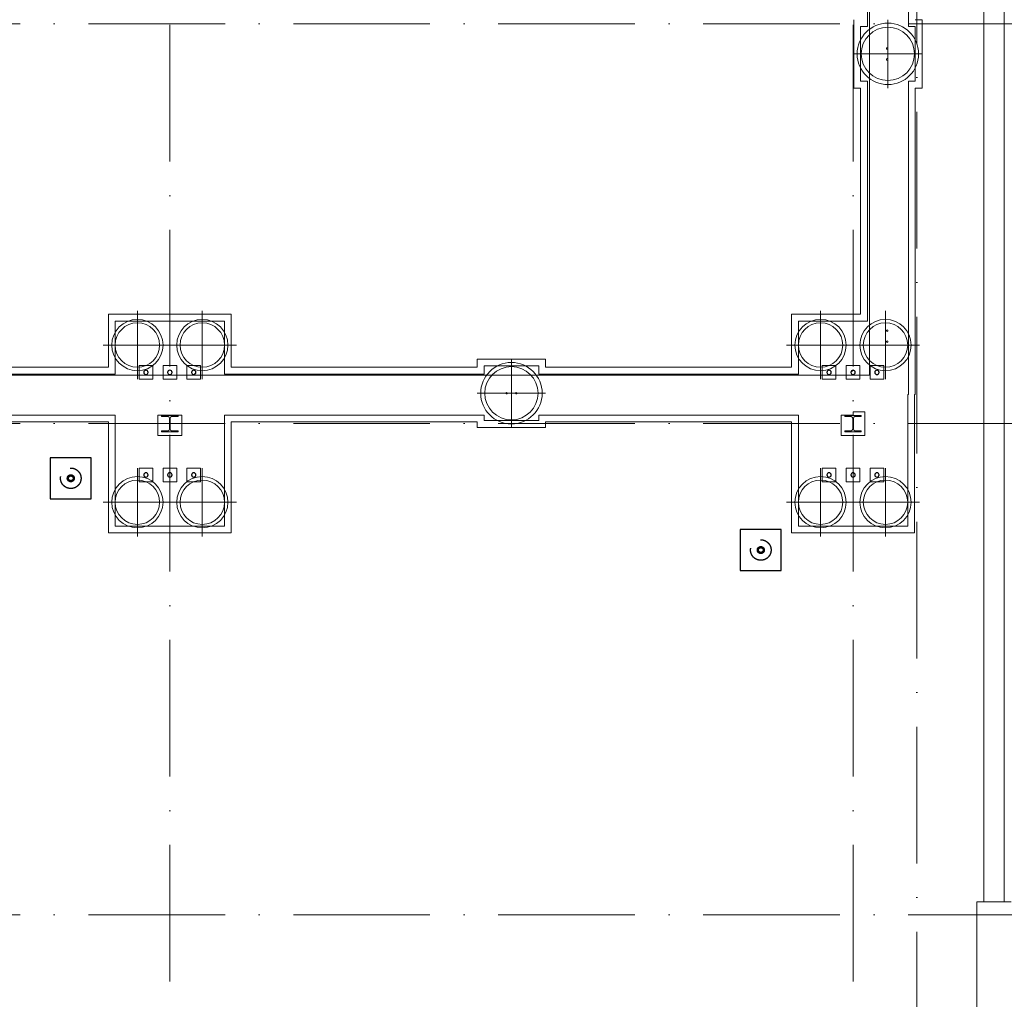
# Model space of a CAD drawing. Header units: millimetres. Extents: x -2694 to 330324, y -17289 to 76899.
# Tile 101 of 142: x 192507 to 206919, y 32515 to 46851. Entities that reach past the tile are written whole.
import ezdxf

# ---------------------------------------------------------------- set-up
doc = ezdxf.new("R2010")
doc.units = ezdxf.units.MM
for name, pattern in [('IMPORT-A_CARA_07', [700, 500, -200]), ('IMPORT-A_CARA_15', [760, 500, -130, 0, -130]), ('Čerchovaná 20mm', [3000, 2000, -500, 0, -500])]:
    doc.linetypes.add(name, pattern=pattern)
for name, color, linetype, lineweight in [('02_0_25386_PODLAHA HALY A ZÁKLADY VESTAVKŮ 4_6_2025_dwg', 8, 'Continuous', 9), ('11542_003_OK-HALA_TaO-1_ET_R01_AciS_2025-04-14_sloupy_dwg', 150, 'Continuous', 9), ('CA_NOVÉ K-CE', 12, 'Continuous', 25), ('CA_NOVÉ K-CE NEVHRA', 12, 'IMPORT-A_CARA_07', 25), ('CA_OSY', 5, 'IMPORT-A_CARA_15', 13), ('CA_PODLAHA25', 7, 'Continuous', 13), ('CA_POHHRA18', 9, 'Continuous', 9), ('CA_POHHRA25', 7, 'Continuous', 13), ('CA_ZAKLADY25', 7, 'Continuous', 13), ('CA_ZÁKLADY TG', 9, 'Continuous', 25), ('Konstrukční přípoje', 7, 'Continuous', 13), ('SS_HALA_TaO-DODAVKA_STAVEBNI', 140, 'Continuous', 9), ('SS_HALA_TaO-SLOUP', 140, 'Continuous', 9), ('SS_HALA_TaO-SLOUP-R01', 140, 'Continuous', 9)]:
    doc.layers.add(name, color=color, linetype=linetype, lineweight=lineweight)

# ---------------------------------------------------------------- blocks, each defined once
blk = doc.blocks.new('02_0_25386_PODLAHA HALY A ZÁKLADY VESTAVKŮ 4_6_2025_dwg_A$Cb83b9660-2769428-BOURÁNÍ STÁVAJÍCÍCH ZÁKLADOVÝCH PRVKŮ')
at = {"layer": 'CA_NOVÉ K-CE', "color": 1, "flags": 128}
blk.add_lwpolyline([(-300, -300), (300, -300), (300, 300), (-300, 300)], close=True, dxfattribs=at)
at = {"layer": 'CA_NOVÉ K-CE NEVHRA', "color": 1}
for radius in [150, 51, 35]:
    blk.add_circle((0, 0), radius, dxfattribs=at)
blk = doc.blocks.new('02_0_25386_PODLAHA HALY A ZÁKLADY VESTAVKŮ 4_6_2025_dwg_A$Cb66bb888-2769433-BOURÁNÍ STÁVAJÍCÍCH ZÁKLADOVÝCH PRVKŮ')
at = {"layer": 'CA_ZÁKLADY TG', "color": 240, "linetype": 'IMPORT-A_CARA_07', "lineweight": 9}
blk.add_line((16834, 15349), (16834, 40328), dxfattribs=at)
at = {"layer": 'CA_ZÁKLADY TG', "color": 240, "linetype": 'IMPORT-A_CARA_07', "lineweight": 9, "flags": 128}
for points in [[(32834, 34149), (32834, 40329), (18184, 40329), (16834, 40329), (16834, 15349), (16834, 40329), (15464, 40329), (16834, 40329)], [(16734, 15349), (19719, 15349), (19719, 19109), (19719, 18499), (19719, 17899), (20019, 17899), (19719, 17899), (19719, 15349)]]:
    blk.add_lwpolyline(points, dxfattribs=at)
for points in [[(17134, 40328), (17134, 15349)], [(16734, 12449), (16734, 15349)]]:
    blk.add_lwpolyline(points, close=True, dxfattribs=at)
blk = doc.blocks.new('02_0_25386_PODLAHA HALY A ZÁKLADY VESTAVKŮ 4_6_2025_dwg-2745952-BOURÁNÍ STÁVAJÍCÍCH ZÁKLADOVÝCH PRVKŮ')
for name, p in [('02_0_25386_PODLAHA HALY A ZÁKLADY VESTAVKŮ 4_6_2025_dwg_A$Cb66bb888-2769433-BOURÁNÍ STÁVAJÍCÍCH ZÁKLADOVÝCH PRVKŮ', (2496368, -1778956)), ('02_0_25386_PODLAHA HALY A ZÁKLADY VESTAVKŮ 4_6_2025_dwg_A$Cb83b9660-2769428-BOURÁNÍ STÁVAJÍCÍCH ZÁKLADOVÝCH PRVKŮ', (2499838, -1757407)), ('02_0_25386_PODLAHA HALY A ZÁKLADY VESTAVKŮ 4_6_2025_dwg_A$Cb83b9660-2769428-BOURÁNÍ STÁVAJÍCÍCH ZÁKLADOVÝCH PRVKŮ', (2509938, -1758457))]:
    blk.add_blockref(name, p)
blk = doc.blocks.new('pilota 600 mm - D_750_650-2142276-BOURÁNÍ STÁVAJÍCÍCH ZÁKLADOVÝCH PRVKŮ')
at = {"layer": 'CA_POHHRA18'}
for q in [(0, 500), (-500, 0), (0, -500), (500, 0)]:
    blk.add_line((0, 0), q, dxfattribs=at)
blk = doc.blocks.new('pilota 600 mm - D_750_650-2142277-BOURÁNÍ STÁVAJÍCÍCH ZÁKLADOVÝCH PRVKŮ')
at = {"layer": 'CA_POHHRA18'}
for q in [(0, 500), (-500, 0), (500, 0), (0, -500)]:
    blk.add_line((0, 0), q, dxfattribs=at)
blk = doc.blocks.new('pilota 600 mm - D_750_650-2142296-BOURÁNÍ STÁVAJÍCÍCH ZÁKLADOVÝCH PRVKŮ')
at = {"layer": 'CA_POHHRA18'}
for q in [(0, 500), (-500, 0), (0, -500), (500, 0)]:
    blk.add_line((0, 0), q, dxfattribs=at)
blk = doc.blocks.new('pilota 600 mm - D_750_650-2142297-BOURÁNÍ STÁVAJÍCÍCH ZÁKLADOVÝCH PRVKŮ')
at = {"layer": 'CA_POHHRA18'}
for q in [(0, 500), (-500, 0), (500, 0), (0, -500)]:
    blk.add_line((0, 0), q, dxfattribs=at)
blk = doc.blocks.new('pilota 600 mm - D_900_780-V38-BOURÁNÍ STÁVAJÍCÍCH ZÁKLADOVÝCH PRVKŮ')
at = {"layer": 'CA_POHHRA18'}
for q in [(0, 500), (-500, 0), (0, -500), (500, 0)]:
    blk.add_line((0, 0), q, dxfattribs=at)
blk = doc.blocks.new('11542_003_OK-HALA_TaO-1_ET_R01_AciS_2025-04-14_sloupy_dwg-1858929-BOURÁNÍ STÁVAJÍCÍCH ZÁKLADOVÝCH PRVKŮ')
at = {"layer": '11542_003_OK-HALA_TaO-1_ET_R01_AciS_2025-04-14_sloupy_dwg', "color": 140}
for p, q in [((194825, 41060), (194585, 41060)), ((194585, 41060), (194585, 41043)), ((194585, 41043), (194679, 41043)), ((194700, 41022), (194700, 40858)), ((194710, 40858), (194710, 41022)), ((194731, 41043), (194825, 41043)), ((194825, 41043), (194825, 41060)), ((204825, 41060), (204585, 41060)), ((204585, 41060), (204585, 41043)), ((204585, 41043), (204679, 41043)), ((204700, 41022), (204700, 40858)), ((204710, 40858), (204710, 41022)), ((204731, 41043), (204825, 41043)), ((204825, 41043), (204825, 41060)), ((194679, 40837), (194585, 40837)), ((194585, 40837), (194585, 40820)), ((194585, 40820), (194825, 40820)), ((194825, 40837), (194731, 40837)), ((194825, 40820), (194825, 40837)), ((204679, 40837), (204585, 40837)), ((204585, 40837), (204585, 40820)), ((204585, 40820), (204825, 40820)), ((204825, 40837), (204731, 40837)), ((204825, 40820), (204825, 40837))]:
    blk.add_line(p, q, dxfattribs=at)
for centre, radius, start, end in [((205205, 46430), 12, 90, 270), ((205205, 46430), 12, 270, 90), ((205205, 46270), 12, 90, 270), ((205205, 46270), 12, 270, 90), ((205205, 42300), 12, 90, 270), ((205205, 42300), 12, 270, 90), ((205205, 42140), 12, 90, 270), ((205205, 42140), 12, 270, 90), ((194355, 41690), 32, 0, 180), ((194355, 41690), 32, 180, 0), ((194705, 41690), 32, 0, 180), ((194705, 41690), 32, 180, 0), ((195055, 41690), 32, 0, 180), ((195055, 41690), 32, 180, 0), ((204355, 41690), 32, 0, 180), ((204355, 41690), 32, 180, 0), ((204705, 41690), 32, 0, 180), ((204705, 41690), 32, 180, 0), ((205055, 41690), 32, 0, 180), ((205055, 41690), 32, 180, 0), ((199635, 41385), 10, 0, 180), ((199635, 41385), 10, 180, 0), ((199775, 41385), 10, 0, 180), ((199775, 41385), 10, 180, 0), ((194679, 41022), 21, 0, 90), ((194731, 41022), 21, 90, 180), ((204679, 41022), 21, 0, 90), ((204731, 41022), 21, 90, 180), ((194679, 40858), 21, 270, 0), ((194731, 40858), 21, 180, 270), ((204679, 40858), 21, 270, 0), ((204731, 40858), 21, 180, 270), ((194355, 40190), 32, 0, 180), ((194705, 40190), 32, 0, 180), ((195055, 40190), 32, 0, 180), ((204355, 40190), 32, 0, 180), ((204705, 40190), 32, 0, 180), ((205055, 40190), 32, 0, 180), ((194355, 40190), 32, 180, 0), ((194705, 40190), 32, 180, 0), ((195055, 40190), 32, 180, 0), ((204355, 40190), 32, 180, 0), ((204705, 40190), 32, 180, 0), ((205055, 40190), 32, 180, 0)]:
    blk.add_arc(centre, radius, start, end, dxfattribs=at)
at = {"layer": 'SS_HALA_TaO-DODAVKA_STAVEBNI'}
for centre, start, end in [((194355, 41690), 0, 180), ((194355, 41690), 180, 0), ((194705, 41690), 0, 180), ((194705, 41690), 180, 0), ((195055, 41690), 0, 180), ((195055, 41690), 180, 0), ((204355, 41690), 0, 180), ((204355, 41690), 180, 0), ((204705, 41690), 0, 180), ((204705, 41690), 180, 0), ((205055, 41690), 0, 180), ((205055, 41690), 180, 0), ((194355, 40190), 0, 180), ((194705, 40190), 0, 180), ((195055, 40190), 0, 180), ((204355, 40190), 0, 180), ((204705, 40190), 0, 180), ((205055, 40190), 0, 180), ((194355, 40190), 180, 0), ((194705, 40190), 180, 0), ((195055, 40190), 180, 0), ((204355, 40190), 180, 0), ((204705, 40190), 180, 0), ((205055, 40190), 180, 0)]:
    blk.add_arc(centre, 32, start, end, dxfattribs=at)
at = {"layer": 'SS_HALA_TaO-SLOUP'}
for p, q in [((194825, 41060), (194585, 41060)), ((194585, 41060), (194585, 41043)), ((194585, 41043), (194679, 41043)), ((194700, 41022), (194700, 40858)), ((194710, 40858), (194710, 41022)), ((194731, 41043), (194825, 41043)), ((194825, 41043), (194825, 41060)), ((204825, 41060), (204585, 41060)), ((204585, 41060), (204585, 41043)), ((204585, 41043), (204679, 41043)), ((204700, 41022), (204700, 40858)), ((204710, 40858), (204710, 41022)), ((204731, 41043), (204825, 41043)), ((204825, 41043), (204825, 41060)), ((194679, 40837), (194585, 40837)), ((194585, 40837), (194585, 40820)), ((194585, 40820), (194825, 40820)), ((194825, 40837), (194731, 40837)), ((194825, 40820), (194825, 40837)), ((204679, 40837), (204585, 40837)), ((204585, 40837), (204585, 40820)), ((204585, 40820), (204825, 40820)), ((204825, 40837), (204731, 40837)), ((204825, 40820), (204825, 40837))]:
    blk.add_line(p, q, dxfattribs=at)
for centre, radius, start, end in [((205205, 46430), 12, 90, 270), ((205205, 46430), 12, 270, 90), ((205205, 46270), 12, 90, 270), ((205205, 46270), 12, 270, 90), ((205205, 42300), 12, 90, 270), ((205205, 42300), 12, 270, 90), ((205205, 42140), 12, 90, 270), ((205205, 42140), 12, 270, 90), ((194679, 41022), 21, 0, 90), ((194731, 41022), 21, 90, 180), ((204679, 41022), 21, 0, 90), ((204731, 41022), 21, 90, 180), ((194679, 40858), 21, 270, 0), ((194731, 40858), 21, 180, 270), ((204679, 40858), 21, 270, 0), ((204731, 40858), 21, 180, 270)]:
    blk.add_arc(centre, radius, start, end, dxfattribs=at)
at = {"layer": 'SS_HALA_TaO-SLOUP-R01'}
for centre, start, end in [((199635, 41385), 0, 180), ((199635, 41385), 180, 0), ((199775, 41385), 0, 180), ((199775, 41385), 180, 0)]:
    blk.add_arc(centre, 10, start, end, dxfattribs=at)
blk = doc.blocks.new('M_Šroub HPM-E - 64_E-V358-BOURÁNÍ STÁVAJÍCÍCH ZÁKLADOVÝCH PRVKŮ')
at = {"layer": 'Konstrukční přípoje', "lineweight": 9}
h = blk.add_hatch(dxfattribs=at)
h.set_pattern_fill('FP_152', color=50, style=0, pattern_type=2)
h.set_pattern_definition([(45, (-204705.05, -41689.87), (-251.4472, 251.4472), []), (45, (-204705.05, -41308.87), (-251.4472, 251.4472), [])])
h.paths.add_polyline_path([(10, -30), (26, -19), (32, 0), (26, 19), (10, 30), (-10, 30), (-26, 19), (-32, 0), (-26, -19), (-10, -30)])
at = {"layer": 'Konstrukční přípoje'}
for p, q in [((-100, -100), (-100, 100)), ((-100, 100), (100, 100)), ((100, 100), (-100, 100)), ((-100, 100), (-100, -100)), ((100, 100), (100, -100)), ((100, -100), (100, 100)), ((100, -100), (-100, -100)), ((-100, -100), (100, -100))]:
    blk.add_line(p, q, dxfattribs=at)
at = {"layer": 'Konstrukční přípoje', "color": 250, "lineweight": 25}
for start, end in [(360, 180), (180, 360)]:
    blk.add_arc((0, 0), 32, start, end, dxfattribs=at)
at = {"layer": 'Konstrukční přípoje'}
for start, end in [(0, 180), (0, 180), (0, 180), (180, 360), (180, 360), (180, 360)]:
    blk.add_arc((0, 0), 32, start, end, dxfattribs=at)
blk = doc.blocks.new('M_Šroub HPM-E - 64_E-V359-BOURÁNÍ STÁVAJÍCÍCH ZÁKLADOVÝCH PRVKŮ')
at = {"layer": 'Konstrukční přípoje'}
for p, q in [((-100, -100), (-100, 100)), ((-100, 100), (100, 100)), ((100, 100), (-100, 100)), ((-100, 100), (-100, -100)), ((100, 100), (100, -100)), ((100, -100), (100, 100)), ((100, -100), (-100, -100)), ((-100, -100), (100, -100))]:
    blk.add_line(p, q, dxfattribs=at)
at = {"layer": 'Konstrukční přípoje', "color": 250, "lineweight": 25}
for start, end in [(360, 180), (180, 360)]:
    blk.add_arc((0, 0), 32, start, end, dxfattribs=at)
at = {"layer": 'Konstrukční přípoje'}
for start, end in [(0, 180), (0, 180), (0, 180), (180, 360), (180, 360), (180, 360)]:
    blk.add_arc((0, 0), 32, start, end, dxfattribs=at)
blk = doc.blocks.new('M_Šroub HPM-E - 64_E-V360-BOURÁNÍ STÁVAJÍCÍCH ZÁKLADOVÝCH PRVKŮ')
at = {"layer": 'Konstrukční přípoje'}
for p, q in [((-100, -100), (-100, 100)), ((-100, 100), (100, 100)), ((100, 100), (-100, 100)), ((-100, 100), (-100, -100)), ((100, 100), (100, -100)), ((100, -100), (100, 100)), ((100, -100), (-100, -100)), ((-100, -100), (100, -100))]:
    blk.add_line(p, q, dxfattribs=at)
at = {"layer": 'Konstrukční přípoje', "color": 250, "lineweight": 25}
for start, end in [(360, 180), (180, 360)]:
    blk.add_arc((0, 0), 32, start, end, dxfattribs=at)
at = {"layer": 'Konstrukční přípoje'}
for start, end in [(0, 180), (0, 180), (0, 180), (180, 360), (180, 360), (180, 360)]:
    blk.add_arc((0, 0), 32, start, end, dxfattribs=at)
blk = doc.blocks.new('M_Šroub HPM-E - 64_E-V361-BOURÁNÍ STÁVAJÍCÍCH ZÁKLADOVÝCH PRVKŮ')
at = {"layer": 'Konstrukční přípoje'}
for p, q in [((100, 100), (-100, 100)), ((-100, 100), (-100, -100)), ((-100, -100), (-100, 100)), ((-100, 100), (100, 100)), ((100, -100), (100, 100)), ((100, 100), (100, -100)), ((-100, -100), (100, -100)), ((100, -100), (-100, -100))]:
    blk.add_line(p, q, dxfattribs=at)
at = {"layer": 'Konstrukční přípoje', "color": 250, "lineweight": 25}
for start, end in [(360, 180), (180, 360)]:
    blk.add_arc((0, 0), 32, start, end, dxfattribs=at)
at = {"layer": 'Konstrukční přípoje'}
for start, end in [(0, 180), (0, 180), (0, 180), (180, 0), (180, 360), (180, 360)]:
    blk.add_arc((0, 0), 32, start, end, dxfattribs=at)
blk = doc.blocks.new('M_Šroub HPM-E - 64_E-V362-BOURÁNÍ STÁVAJÍCÍCH ZÁKLADOVÝCH PRVKŮ')
at = {"layer": 'Konstrukční přípoje'}
for p, q in [((100, 100), (-100, 100)), ((-100, 100), (-100, -100)), ((-100, -100), (-100, 100)), ((-100, 100), (100, 100)), ((100, -100), (100, 100)), ((100, 100), (100, -100)), ((-100, -100), (100, -100)), ((100, -100), (-100, -100))]:
    blk.add_line(p, q, dxfattribs=at)
at = {"layer": 'Konstrukční přípoje', "color": 250, "lineweight": 25}
for start, end in [(360, 180), (180, 360)]:
    blk.add_arc((0, 0), 32, start, end, dxfattribs=at)
at = {"layer": 'Konstrukční přípoje'}
for start, end in [(0, 180), (0, 180), (0, 180), (180, 0), (180, 360), (180, 360)]:
    blk.add_arc((0, 0), 32, start, end, dxfattribs=at)
blk = doc.blocks.new('M_Šroub HPM-E - 64_E-V363-BOURÁNÍ STÁVAJÍCÍCH ZÁKLADOVÝCH PRVKŮ')
at = {"layer": 'Konstrukční přípoje'}
for p, q in [((100, 100), (-100, 100)), ((-100, 100), (-100, -100)), ((-100, -100), (-100, 100)), ((-100, 100), (100, 100)), ((100, -100), (100, 100)), ((100, 100), (100, -100)), ((-100, -100), (100, -100)), ((100, -100), (-100, -100))]:
    blk.add_line(p, q, dxfattribs=at)
at = {"layer": 'Konstrukční přípoje', "color": 250, "lineweight": 25}
for start, end in [(360, 180), (180, 360)]:
    blk.add_arc((0, 0), 32, start, end, dxfattribs=at)
at = {"layer": 'Konstrukční přípoje'}
for start, end in [(0, 180), (0, 180), (0, 180), (180, 0), (180, 360), (180, 360)]:
    blk.add_arc((0, 0), 32, start, end, dxfattribs=at)
blk = doc.blocks.new('M_Šroub HPM-E - 64_E-V364-BOURÁNÍ STÁVAJÍCÍCH ZÁKLADOVÝCH PRVKŮ')
at = {"layer": 'Konstrukční přípoje', "lineweight": 9}
h = blk.add_hatch(dxfattribs=at)
h.set_pattern_fill('FP_153', color=50, style=0, pattern_type=2)
h.set_pattern_definition([(45, (-194705.05, -41689.87), (-251.4472, 251.4472), []), (45, (-194705.05, -41308.87), (-251.4472, 251.4472), [])])
h.paths.add_polyline_path([(10, -30), (26, -19), (32, 0), (26, 19), (10, 30), (-10, 30), (-26, 19), (-32, 0), (-26, -19), (-10, -30)])
at = {"layer": 'Konstrukční přípoje'}
for p, q in [((-100, -100), (-100, 100)), ((-100, 100), (100, 100)), ((100, 100), (-100, 100)), ((-100, 100), (-100, -100)), ((100, 100), (100, -100)), ((100, -100), (100, 100)), ((100, -100), (-100, -100)), ((-100, -100), (100, -100))]:
    blk.add_line(p, q, dxfattribs=at)
at = {"layer": 'Konstrukční přípoje', "color": 250, "lineweight": 25}
for start, end in [(360, 180), (180, 360)]:
    blk.add_arc((0, 0), 32, start, end, dxfattribs=at)
at = {"layer": 'Konstrukční přípoje'}
for start, end in [(0, 180), (0, 180), (0, 180), (180, 360), (180, 360), (180, 360)]:
    blk.add_arc((0, 0), 32, start, end, dxfattribs=at)
blk = doc.blocks.new('M_Šroub HPM-E - 64_E-V365-BOURÁNÍ STÁVAJÍCÍCH ZÁKLADOVÝCH PRVKŮ')
at = {"layer": 'Konstrukční přípoje'}
for p, q in [((-100, -100), (-100, 100)), ((-100, 100), (100, 100)), ((100, 100), (-100, 100)), ((-100, 100), (-100, -100)), ((100, 100), (100, -100)), ((100, -100), (100, 100)), ((100, -100), (-100, -100)), ((-100, -100), (100, -100))]:
    blk.add_line(p, q, dxfattribs=at)
at = {"layer": 'Konstrukční přípoje', "color": 250, "lineweight": 25}
for start, end in [(360, 180), (180, 360)]:
    blk.add_arc((0, 0), 32, start, end, dxfattribs=at)
at = {"layer": 'Konstrukční přípoje'}
for start, end in [(0, 180), (0, 180), (0, 180), (180, 360), (180, 360), (180, 360)]:
    blk.add_arc((0, 0), 32, start, end, dxfattribs=at)
blk = doc.blocks.new('M_Šroub HPM-E - 64_E-V366-BOURÁNÍ STÁVAJÍCÍCH ZÁKLADOVÝCH PRVKŮ')
at = {"layer": 'Konstrukční přípoje', "lineweight": 9}
h = blk.add_hatch(dxfattribs=at)
h.set_pattern_fill('FP_154', color=50, style=0, pattern_type=2)
h.set_pattern_definition([(45, (-195055.05, -41689.87), (-251.4472, 251.4472), []), (45, (-195055.05, -41308.87), (-251.4472, 251.4472), [])])
h.paths.add_polyline_path([(10, -30), (26, -19), (32, 0), (26, 19), (10, 30), (-10, 30), (-26, 19), (-32, 0), (-26, -19), (-10, -30)])
at = {"layer": 'Konstrukční přípoje'}
for p, q in [((-100, -100), (-100, 100)), ((-100, 100), (100, 100)), ((100, 100), (-100, 100)), ((-100, 100), (-100, -100)), ((100, 100), (100, -100)), ((100, -100), (100, 100)), ((100, -100), (-100, -100)), ((-100, -100), (100, -100))]:
    blk.add_line(p, q, dxfattribs=at)
at = {"layer": 'Konstrukční přípoje', "color": 250, "lineweight": 25}
for start, end in [(360, 180), (180, 360)]:
    blk.add_arc((0, 0), 32, start, end, dxfattribs=at)
at = {"layer": 'Konstrukční přípoje'}
for start, end in [(0, 180), (0, 180), (0, 180), (180, 360), (180, 360), (180, 360)]:
    blk.add_arc((0, 0), 32, start, end, dxfattribs=at)
blk = doc.blocks.new('M_Šroub HPM-E - 64_E-V367-BOURÁNÍ STÁVAJÍCÍCH ZÁKLADOVÝCH PRVKŮ')
at = {"layer": 'Konstrukční přípoje', "lineweight": 9}
h = blk.add_hatch(dxfattribs=at)
h.set_pattern_fill('FP_155', color=50, style=0, pattern_type=2)
h.set_pattern_definition([(45, (-194705.05, -40189.87), (-251.4472, 251.4472), []), (45, (-194705.05, -39808.87), (-251.4472, 251.4472), [])])
h.paths.add_polyline_path([(10, -30), (26, -19), (32, 0), (26, 19), (10, 30), (-10, 30), (-26, 19), (-32, 0), (-26, -19), (-10, -30)])
at = {"layer": 'Konstrukční přípoje'}
for p, q in [((100, 100), (-100, 100)), ((-100, 100), (-100, -100)), ((-100, -100), (-100, 100)), ((-100, 100), (100, 100)), ((100, -100), (100, 100)), ((100, 100), (100, -100)), ((-100, -100), (100, -100)), ((100, -100), (-100, -100))]:
    blk.add_line(p, q, dxfattribs=at)
at = {"layer": 'Konstrukční přípoje', "color": 250, "lineweight": 25}
for start, end in [(360, 180), (180, 360)]:
    blk.add_arc((0, 0), 32, start, end, dxfattribs=at)
at = {"layer": 'Konstrukční přípoje'}
for start, end in [(0, 180), (0, 180), (0, 180), (180, 0), (180, 360), (180, 360)]:
    blk.add_arc((0, 0), 32, start, end, dxfattribs=at)
blk = doc.blocks.new('M_Šroub HPM-E - 64_E-V368-BOURÁNÍ STÁVAJÍCÍCH ZÁKLADOVÝCH PRVKŮ')
at = {"layer": 'Konstrukční přípoje'}
for p, q in [((100, 100), (-100, 100)), ((-100, 100), (-100, -100)), ((-100, -100), (-100, 100)), ((-100, 100), (100, 100)), ((100, -100), (100, 100)), ((100, 100), (100, -100)), ((-100, -100), (100, -100)), ((100, -100), (-100, -100))]:
    blk.add_line(p, q, dxfattribs=at)
at = {"layer": 'Konstrukční přípoje', "color": 250, "lineweight": 25}
for start, end in [(360, 180), (180, 360)]:
    blk.add_arc((0, 0), 32, start, end, dxfattribs=at)
at = {"layer": 'Konstrukční přípoje'}
for start, end in [(0, 180), (0, 180), (0, 180), (180, 0), (180, 360), (180, 360)]:
    blk.add_arc((0, 0), 32, start, end, dxfattribs=at)
blk = doc.blocks.new('M_Šroub HPM-E - 64_E-V369-BOURÁNÍ STÁVAJÍCÍCH ZÁKLADOVÝCH PRVKŮ')
at = {"layer": 'Konstrukční přípoje', "lineweight": 9}
h = blk.add_hatch(dxfattribs=at)
h.set_pattern_fill('FP_156', color=50, style=0, pattern_type=2)
h.set_pattern_definition([(45, (-195055.05, -40189.87), (-251.4472, 251.4472), []), (45, (-195055.05, -39808.87), (-251.4472, 251.4472), [])])
h.paths.add_polyline_path([(10, -30), (26, -19), (32, 0), (26, 19), (10, 30), (-10, 30), (-26, 19), (-32, 0), (-26, -19), (-10, -30)])
at = {"layer": 'Konstrukční přípoje'}
for p, q in [((100, 100), (-100, 100)), ((-100, 100), (-100, -100)), ((-100, -100), (-100, 100)), ((-100, 100), (100, 100)), ((100, -100), (100, 100)), ((100, 100), (100, -100)), ((-100, -100), (100, -100)), ((100, -100), (-100, -100))]:
    blk.add_line(p, q, dxfattribs=at)
at = {"layer": 'Konstrukční přípoje', "color": 250, "lineweight": 25}
for start, end in [(360, 180), (180, 360)]:
    blk.add_arc((0, 0), 32, start, end, dxfattribs=at)
at = {"layer": 'Konstrukční přípoje'}
for start, end in [(0, 180), (0, 180), (0, 180), (180, 0), (180, 360), (180, 360)]:
    blk.add_arc((0, 0), 32, start, end, dxfattribs=at)

msp = doc.modelspace()

# ---------------------------------------------------------------- linework, layer by layer
at = {"layer": 'CA_OSY', "linetype": 'Čerchovaná 20mm', "lineweight": 9}
for p, q in [((194705, -226.2), (194705, 75699.1)), ((204705, -226.2), (204705, 75699.1)), ((205640, -1496.2), (205640, 75184.5)), ((-1493.6, 46789.9), (299971.9, 46789.9)), ((-1493.6, 40939.9), (299971.9, 40939.9)), ((-1493.6, 33749.9), (299971.9, 33749.9))]:
    msp.add_line(p, q, dxfattribs=at)
at = {"layer": 'CA_PODLAHA25'}
for p, q in [((204945, 41649.9), (204945, 70495)), ((174495.6, 41649.9), (204945, 41649.9))]:
    msp.add_line(p, q, dxfattribs=at)
at = {"layer": 'CA_POHHRA25'}
for p, q in [((204915, 51361.4), (204915, 46751.4)), ((204915, 46751.4), (204915, 51361.4)), ((205515, 46751.4), (205515, 51361.4)), ((205515, 46751.4), (205515, 51361.4)), ((204915, 45951.4), (204915, 42439.9)), ((204915, 42439.9), (204915, 45951.4)), ((205515, 41364.9), (205515, 45951.4)), ((205515, 41364.9), (205515, 45951.4)), ((190105, 41664.9), (193905, 41664.9)), ((190105, 41664.9), (193905, 41664.9)), ((199305, 41664.9), (195505, 41664.9)), ((195505, 41664.9), (199305, 41664.9)), ((200105, 41664.9), (203905, 41664.9)), ((200105, 41664.9), (203905, 41664.9)), ((205515, 41364.9), (205505, 41364.9)), ((205505, 41364.9), (205515, 41364.9)), ((204705, 41114.9), (204705, 41064.9)), ((204705, 41064.9), (204705, 41114.9)), ((193905, 41064.9), (190105, 41064.9)), ((190105, 41064.9), (193905, 41064.9)), ((194530, 41064.9), (194705, 41064.9)), ((194530, 41064.9), (194705, 41064.9)), ((194880, 41064.9), (194705, 41064.9)), ((194705, 41064.9), (194880, 41064.9)), ((195505, 41064.9), (199305, 41064.9)), ((195505, 41064.9), (199305, 41064.9)), ((203905, 41064.9), (200105, 41064.9)), ((200105, 41064.9), (203905, 41064.9)), ((204530, 41064.9), (204705, 41064.9)), ((204530, 41064.9), (204705, 41064.9))]:
    msp.add_line(p, q, dxfattribs=at)
at = {"layer": 'CA_POHHRA25', "lineweight": 9}
for p, q in [((204815, 42539.9), (204815, 45851.4)), ((204815, 42539.9), (204815, 45851.4)), ((205615, 45851.4), (205615, 41364.9)), ((205615, 41364.9), (205615, 45851.4)), ((190205, 41764.9), (193805, 41764.9)), ((190205, 41764.9), (193805, 41764.9)), ((195605, 41764.9), (199205, 41764.9)), ((195605, 41764.9), (199205, 41764.9)), ((200205, 41764.9), (203805, 41764.9)), ((200205, 41764.9), (203805, 41764.9)), ((205615, 41364.9), (205605, 41364.9)), ((205605, 41364.9), (205615, 41364.9)), ((193805, 40964.9), (190205, 40964.9)), ((190205, 40964.9), (193805, 40964.9)), ((199205, 40964.9), (195605, 40964.9)), ((195605, 40964.9), (199205, 40964.9)), ((203805, 40964.9), (200205, 40964.9)), ((200205, 40964.9), (203805, 40964.9))]:
    msp.add_line(p, q, dxfattribs=at)
at = {"layer": 'CA_ZAKLADY25', "lineweight": 9}
for p, q in [((204715, 45851.4), (204715, 46851.4)), ((204715, 46851.4), (204715, 45851.4)), ((205615, 46851.4), (205715, 46851.4)), ((205715, 46851.4), (205615, 46851.4)), ((205715, 46851.4), (205715, 45851.4)), ((205715, 45851.4), (205715, 46851.4)), ((204815, 45851.4), (204715, 45851.4)), ((204715, 45851.4), (204815, 45851.4)), ((205715, 45851.4), (205615, 45851.4)), ((205615, 45851.4), (205715, 45851.4)), ((193805, 41764.9), (193805, 42539.9)), ((193805, 42539.9), (195605, 42539.9)), ((195605, 42539.9), (193805, 42539.9)), ((193805, 42539.9), (193805, 41764.9)), ((195605, 42539.9), (195605, 41764.9)), ((195605, 41764.9), (195605, 42539.9)), ((203805, 41764.9), (203805, 42539.9)), ((203805, 42539.9), (204815, 42539.9)), ((204815, 42539.9), (203805, 42539.9)), ((203805, 42539.9), (203805, 41764.9)), ((199205, 41764.9), (199205, 41884.9)), ((199205, 41884.9), (200205, 41884.9)), ((200205, 41884.9), (199205, 41884.9)), ((199205, 41884.9), (199205, 41764.9)), ((200205, 41884.9), (200205, 41764.9)), ((200205, 41764.9), (200205, 41884.9)), ((205605, 41364.9), (205605, 39339.9)), ((205605, 39339.9), (205605, 41364.9)), ((193805, 39339.9), (193805, 40964.9)), ((193805, 40964.9), (193805, 39339.9)), ((195605, 40964.9), (195605, 39339.9)), ((195605, 39339.9), (195605, 40964.9)), ((199205, 40884.9), (199205, 40964.9)), ((199205, 40964.9), (199205, 40884.9)), ((200205, 40964.9), (200205, 40884.9)), ((200205, 40884.9), (200205, 40964.9)), ((203805, 39339.9), (203805, 40964.9)), ((203805, 40964.9), (203805, 39339.9)), ((200205, 40884.9), (199205, 40884.9)), ((199205, 40884.9), (200205, 40884.9)), ((195605, 39339.9), (193805, 39339.9)), ((193805, 39339.9), (195605, 39339.9)), ((205605, 39339.9), (203805, 39339.9)), ((203805, 39339.9), (205605, 39339.9))]:
    msp.add_line(p, q, dxfattribs=at)
at = {"layer": 'CA_ZAKLADY25'}
for p, q in [((204915, 46751.4), (204815, 46751.4)), ((204815, 46751.4), (204815, 45951.4)), ((204815, 45951.4), (204815, 46751.4)), ((204815, 46751.4), (204915, 46751.4)), ((205615, 46751.4), (205515, 46751.4)), ((205515, 46751.4), (205615, 46751.4)), ((205615, 45951.4), (205615, 46751.4)), ((205615, 46751.4), (205615, 45951.4)), ((204815, 45951.4), (204915, 45951.4)), ((204915, 45951.4), (204815, 45951.4)), ((205515, 45951.4), (205615, 45951.4)), ((205615, 45951.4), (205515, 45951.4)), ((195505, 42439.9), (193905, 42439.9)), ((193905, 42439.9), (193905, 41664.9)), ((193905, 41664.9), (193905, 42439.9)), ((193905, 42439.9), (195505, 42439.9)), ((195505, 41664.9), (195505, 42439.9)), ((195505, 42439.9), (195505, 41664.9)), ((204910.1, 42439.9), (203905, 42439.9)), ((203905, 42439.9), (203905, 41664.9)), ((203905, 41664.9), (203905, 42439.9)), ((203905, 42439.9), (204915, 42439.9)), ((204915, 42439.9), (204910.1, 42439.9)), ((200105, 41784.9), (199305, 41784.9)), ((199305, 41784.9), (199305, 41664.9)), ((199305, 41664.9), (199305, 41784.9)), ((199305, 41784.9), (200105, 41784.9)), ((200105, 41664.9), (200105, 41784.9)), ((200105, 41784.9), (200105, 41664.9)), ((205505, 39439.9), (205505, 41364.9)), ((205505, 41364.9), (205505, 39439.9)), ((204705, 41114.9), (204880, 41114.9)), ((204880, 41114.9), (204705, 41114.9)), ((204880, 41114.9), (204880, 40764.9)), ((204880, 40764.9), (204880, 41114.9)), ((193905, 41064.9), (193905, 39439.9)), ((193905, 39439.9), (193905, 41064.9)), ((194530, 40764.9), (194530, 41064.9)), ((194530, 41064.9), (194530, 40764.9)), ((194880, 41064.9), (194880, 40764.9)), ((194880, 40764.9), (194880, 41064.9)), ((195505, 39439.9), (195505, 41064.9)), ((195505, 41064.9), (195505, 39439.9)), ((199305, 41064.9), (199305, 40984.9)), ((199305, 40984.9), (199305, 41064.9)), ((199305, 40984.9), (200105, 40984.9)), ((200105, 40984.9), (199305, 40984.9)), ((200105, 40984.9), (200105, 41064.9)), ((200105, 41064.9), (200105, 40984.9)), ((203905, 41064.9), (203905, 39439.9)), ((203905, 39439.9), (203905, 41064.9)), ((204530, 40764.9), (204530, 41064.9)), ((204530, 41064.9), (204530, 40764.9)), ((194880, 40764.9), (194530, 40764.9)), ((194530, 40764.9), (194880, 40764.9)), ((204880, 40764.9), (204530, 40764.9)), ((204530, 40764.9), (204880, 40764.9)), ((193905, 39439.9), (195505, 39439.9)), ((195505, 39439.9), (193905, 39439.9)), ((203905, 39439.9), (205505, 39439.9)), ((205505, 39439.9), (203905, 39439.9))]:
    msp.add_line(p, q, dxfattribs=at)
at = {"layer": 'CA_ZAKLADY25', "lineweight": 9}
for centre, radius, start, end in [((205215, 46351.4), 450, 0, 180), ((205215, 46351.4), 450, 0, 180), ((205215, 46351.4), 390, 90, 270), ((205215, 46351.4), 390, 90, 270), ((205215, 46351.4), 390, 270, 90), ((205215, 46351.4), 390, 270, 90), ((205215, 46351.4), 450, 180, 0), ((205215, 46351.4), 450, 180, 0), ((194230, 42089.9), 375, 0, 180), ((194230, 42089.9), 375, 0, 180), ((194230, 42089.9), 325, 90, 270), ((194230, 42089.9), 325, 90, 270), ((194230, 42089.9), 325, 270, 90), ((194230, 42089.9), 325, 270, 90), ((195180, 42089.9), 375, 0, 180), ((195180, 42089.9), 375, 0, 180), ((195180, 42089.9), 325, 90, 270), ((195180, 42089.9), 325, 90, 270), ((195180, 42089.9), 325, 270, 90), ((195180, 42089.9), 325, 270, 90), ((204230, 42089.9), 375, 0, 180), ((204230, 42089.9), 375, 0, 180), ((204230, 42089.9), 325, 90, 270), ((204230, 42089.9), 325, 90, 270), ((204230, 42089.9), 325, 270, 90), ((204230, 42089.9), 325, 270, 90), ((205180, 42089.9), 375, 0, 180), ((205180, 42089.9), 375, 0, 180), ((205180, 42089.9), 325, 90, 270), ((205180, 42089.9), 325, 90, 270), ((205180, 42089.9), 325, 270, 90), ((205180, 42089.9), 325, 270, 90), ((194230, 42089.9), 375, 180, 0), ((194230, 42089.9), 375, 180, 0), ((195180, 42089.9), 375, 180, 0), ((195180, 42089.9), 375, 180, 0), ((204230, 42089.9), 375, 180, 0), ((204230, 42089.9), 375, 180, 0), ((205180, 42089.9), 375, 180, 0), ((205180, 42089.9), 375, 180, 0), ((199705, 41384.9), 450, 0, 180), ((199705, 41384.9), 450, 0, 180), ((199705, 41384.9), 390, 90, 270), ((199705, 41384.9), 390, 90, 270), ((199705, 41384.9), 390, 270, 90), ((199705, 41384.9), 390, 270, 90), ((199705, 41384.9), 450, 180, 0), ((199705, 41384.9), 450, 180, 0), ((194230, 39789.9), 375, 0, 180), ((194230, 39789.9), 375, 0, 180), ((194230, 39789.9), 325, 90, 270), ((194230, 39789.9), 325, 90, 270), ((194230, 39789.9), 325, 270, 90), ((194230, 39789.9), 325, 270, 90), ((195180, 39789.9), 375, 0, 180), ((195180, 39789.9), 375, 0, 180), ((195180, 39789.9), 325, 90, 270), ((195180, 39789.9), 325, 90, 270), ((195180, 39789.9), 325, 270, 90), ((195180, 39789.9), 325, 270, 90), ((204230, 39789.9), 375, 0, 180), ((204230, 39789.9), 375, 0, 180), ((204230, 39789.9), 325, 90, 270), ((204230, 39789.9), 325, 90, 270), ((204230, 39789.9), 325, 270, 90), ((204230, 39789.9), 325, 270, 90), ((205180, 39789.9), 375, 0, 180), ((205180, 39789.9), 375, 0, 180), ((205180, 39789.9), 325, 90, 270), ((205180, 39789.9), 325, 90, 270), ((205180, 39789.9), 325, 270, 90), ((205180, 39789.9), 325, 270, 90), ((194230, 39789.9), 375, 180, 0), ((194230, 39789.9), 375, 180, 0), ((195180, 39789.9), 375, 180, 0), ((195180, 39789.9), 375, 180, 0), ((204230, 39789.9), 375, 180, 0), ((204230, 39789.9), 375, 180, 0), ((205180, 39789.9), 375, 180, 0), ((205180, 39789.9), 375, 180, 0)]:
    msp.add_arc(centre, radius, start, end, dxfattribs=at)

# ---------------------------------------------------------------- block references
at = {"layer": '02_0_25386_PODLAHA HALY A ZÁKLADY VESTAVKŮ 4_6_2025_dwg', "color": 240, "linetype": 'IMPORT-A_CARA_07'}
msp.add_blockref('02_0_25386_PODLAHA HALY A ZÁKLADY VESTAVKŮ 4_6_2025_dwg-2745952-BOURÁNÍ STÁVAJÍCÍCH ZÁKLADOVÝCH PRVKŮ', (-2306582.6, 1797547.1), dxfattribs=at)
at = {"layer": '11542_003_OK-HALA_TaO-1_ET_R01_AciS_2025-04-14_sloupy_dwg', "color": 140}
msp.add_blockref('11542_003_OK-HALA_TaO-1_ET_R01_AciS_2025-04-14_sloupy_dwg-1858929-BOURÁNÍ STÁVAJÍCÍCH ZÁKLADOVÝCH PRVKŮ', (0, 0), dxfattribs=at)
at = {"layer": 'CA_POHHRA18', "rotation": 180}
for name, p in [('pilota 600 mm - D_900_780-V38-BOURÁNÍ STÁVAJÍCÍCH ZÁKLADOVÝCH PRVKŮ', (205215, 46351.4)), ('pilota 600 mm - D_750_650-2142277-BOURÁNÍ STÁVAJÍCÍCH ZÁKLADOVÝCH PRVKŮ', (195180, 42089.9)), ('pilota 600 mm - D_750_650-2142297-BOURÁNÍ STÁVAJÍCÍCH ZÁKLADOVÝCH PRVKŮ', (205180, 42089.9)), ('pilota 600 mm - D_900_780-V38-BOURÁNÍ STÁVAJÍCÍCH ZÁKLADOVÝCH PRVKŮ', (199705, 41384.9)), ('pilota 600 mm - D_750_650-2142276-BOURÁNÍ STÁVAJÍCÍCH ZÁKLADOVÝCH PRVKŮ', (195180, 39789.9)), ('pilota 600 mm - D_750_650-2142296-BOURÁNÍ STÁVAJÍCÍCH ZÁKLADOVÝCH PRVKŮ', (205180, 39789.9))]:
    msp.add_blockref(name, p, dxfattribs=at)
at = {"layer": 'CA_POHHRA18'}
for name, p in [('pilota 600 mm - D_750_650-2142276-BOURÁNÍ STÁVAJÍCÍCH ZÁKLADOVÝCH PRVKŮ', (194230, 42089.9)), ('pilota 600 mm - D_750_650-2142296-BOURÁNÍ STÁVAJÍCÍCH ZÁKLADOVÝCH PRVKŮ', (204230, 42089.9)), ('pilota 600 mm - D_750_650-2142277-BOURÁNÍ STÁVAJÍCÍCH ZÁKLADOVÝCH PRVKŮ', (194230, 39789.9)), ('pilota 600 mm - D_750_650-2142297-BOURÁNÍ STÁVAJÍCÍCH ZÁKLADOVÝCH PRVKŮ', (204230, 39789.9))]:
    msp.add_blockref(name, p, dxfattribs=at)
at = {"layer": 'Konstrukční přípoje'}
for name, p in [('M_Šroub HPM-E - 64_E-V365-BOURÁNÍ STÁVAJÍCÍCH ZÁKLADOVÝCH PRVKŮ', (194355, 41689.9)), ('M_Šroub HPM-E - 64_E-V364-BOURÁNÍ STÁVAJÍCÍCH ZÁKLADOVÝCH PRVKŮ', (194705, 41689.9)), ('M_Šroub HPM-E - 64_E-V366-BOURÁNÍ STÁVAJÍCÍCH ZÁKLADOVÝCH PRVKŮ', (195055, 41689.9)), ('M_Šroub HPM-E - 64_E-V359-BOURÁNÍ STÁVAJÍCÍCH ZÁKLADOVÝCH PRVKŮ', (204355, 41689.9)), ('M_Šroub HPM-E - 64_E-V358-BOURÁNÍ STÁVAJÍCÍCH ZÁKLADOVÝCH PRVKŮ', (204705, 41689.9)), ('M_Šroub HPM-E - 64_E-V360-BOURÁNÍ STÁVAJÍCÍCH ZÁKLADOVÝCH PRVKŮ', (205055, 41689.9)), ('M_Šroub HPM-E - 64_E-V368-BOURÁNÍ STÁVAJÍCÍCH ZÁKLADOVÝCH PRVKŮ', (194355, 40189.9)), ('M_Šroub HPM-E - 64_E-V367-BOURÁNÍ STÁVAJÍCÍCH ZÁKLADOVÝCH PRVKŮ', (194705, 40189.9)), ('M_Šroub HPM-E - 64_E-V369-BOURÁNÍ STÁVAJÍCÍCH ZÁKLADOVÝCH PRVKŮ', (195055, 40189.9)), ('M_Šroub HPM-E - 64_E-V362-BOURÁNÍ STÁVAJÍCÍCH ZÁKLADOVÝCH PRVKŮ', (204355, 40189.9)), ('M_Šroub HPM-E - 64_E-V361-BOURÁNÍ STÁVAJÍCÍCH ZÁKLADOVÝCH PRVKŮ', (204705, 40189.9)), ('M_Šroub HPM-E - 64_E-V363-BOURÁNÍ STÁVAJÍCÍCH ZÁKLADOVÝCH PRVKŮ', (205055, 40189.9))]:
    msp.add_blockref(name, p, dxfattribs=at)

doc.saveas('drawing.dxf')
